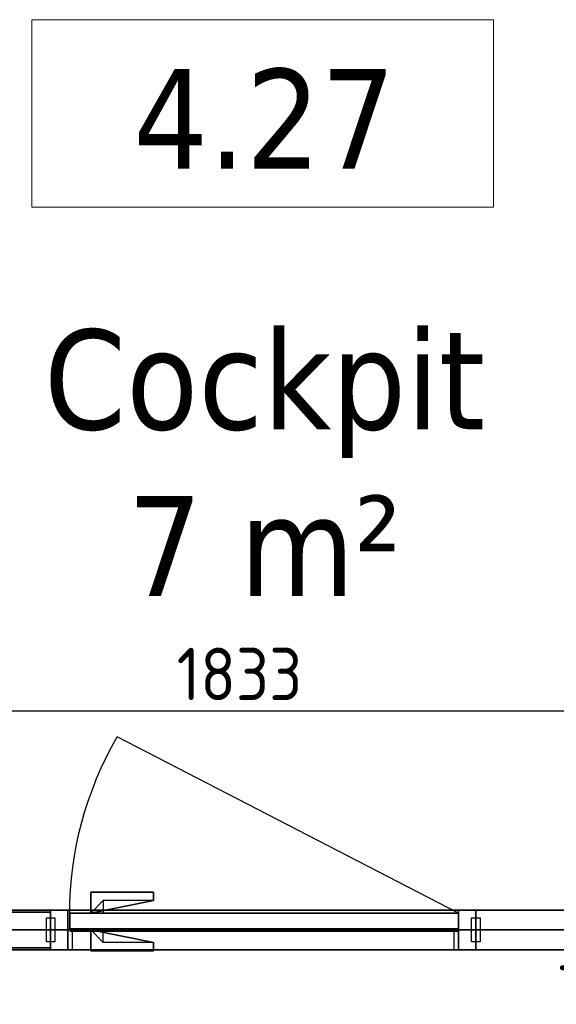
# Model space of a CAD drawing. Extents: x 2744 to 57639, y 3641 to 38820.
# Tile 24 of 179: x 10410 to 11688, y 31984 to 34330. Entities that reach past the tile are written whole.
import ezdxf
from ezdxf.enums import TextEntityAlignment as Align

# ---------------------------------------------------------------- set-up
doc = ezdxf.new("R2010")
doc.units = 0
doc.header["$LTSCALE"] = 50
doc.header["$PDSIZE"] = -5
doc.linetypes.add('HIDDEN2', pattern=[4.7625, 3.175, -1.5875])
doc.layers.get('0').update_dxf_attribs({"linetype": 'CONTINUOUS'})
doc.layers.get('DEFPOINTS').update_dxf_attribs({"linetype": 'CONTINUOUS'})
doc.layers.add('A-AREA-IDEN', color=8, linetype='CONTINUOUS', lineweight=18)
for name, color, linetype in [('AS-A38--_F----5', 2, 'CONTINUOUS'), ('AS-A38--_F---4-', 9, 'CONTINUOUS'), ('AS-I38-E_F----5_Deuren', 7, 'CONTINUOUS'), ('AS-I38-M_F----5_Deurmodulen', 7, 'CONTINUOUS'), ('AS-I38-M_F----5_Wandmodulen', 7, 'CONTINUOUS'), ('AS-L32--_F----5', 84, 'CONTINUOUS'), ('AS-L32--_F---4-', 84, 'CONTINUOUS'), ('AS-L32--_F-23--', 84, 'CONTINUOUS'), ('AS-L32--_F123--', 84, 'CONTINUOUS'), ('AS-L38--', 7, 'CONTINUOUS'), ('AS-L38--_F----5', 7, 'CONTINUOUS'), ('AS-L38--_F---4-', 7, 'CONTINUOUS'), ('AS-L38--_F-23--', 3, 'CONTINUOUS'), ('AS-L38--_F1----', 2, 'CONTINUOUS'), ('AS-L38--_F1-----', 2, 'CONTINUOUS'), ('AS-L38--_F123--', 7, 'CONTINUOUS'), ('AS-L38GL_F---4-', 2, 'CONTINUOUS'), ('AS-L38GL_F123--', 3, 'CONTINUOUS'), ('AS-M38--_F----5', 1, 'CONTINUOUS'), ('AS-M38--_F123--_Wandlengte', 1, 'CONTINUOUS')]:
    doc.layers.add(name, color=color, linetype=linetype)
doc.layers.add('AS-I38-1_F----5', color=2, linetype='CONTINUOUS', plot=False)
doc.layers.add('IWHULPLIJN', color=40, linetype='CONTINUOUS', plot=False)
doc.styles.get("Standard").update_dxf_attribs({"font": 'isocp.shx'})
doc.styles.add('Tahoma_1', font='TAHOMA.TTF', dxfattribs={"height": 238.040123})
doc.dimstyles.new('CWall_F2_Wandlengte', dxfattribs={"dimscale": 50, "dimtxt": 2.5, "dimasz": 2, "dimexe": 1, "dimexo": 1, "dimgap": 0.5, "dimtad": 1, "dimdec": 0, "dimdsep": 46, "dimtxsty": 'Standard', "dimcen": 2.5, "dimclrt": 2, "dimadec": 0, "dimazin": 0, "dimtfac": 1, "dimtdec": 0, "dimtix": 1, "dimtmove": 2, "dimatfit": 0, "dimfxl": 0, "dimtolj": 1, "dimtzin": 0, "dimarcsym": 0})
pattern_1 = [(60, (160, 370), (-43300, 25000), [300, -50000]), (60, (230, 444), (-43300, 25000), [100, -50000]), (60, (187, 470), (-43300, 25000), [100, -50000]), (150, (320, 450), (-25000, -43300), [200, -50000])]
pattern_2 = [(60, (160, 1230), (-43300, 25000), [300, -50000]), (60, (230, 1304), (-43300, 25000), [100, -50000]), (60, (187, 1330), (-43300, 25000), [100, -50000]), (150, (320, 1310), (-25000, -43300), [200, -50000])]
pattern_3 = [(0, (233.25, 1360), (29.766, 59.531), [0, -59.531])]
pattern_4 = [(60, (160, 2090), (-43300, 25000), [300, -50000]), (60, (230, 2164), (-43300, 25000), [100, -50000]), (60, (187, 2190), (-43300, 25000), [100, -50000]), (150, (320, 2170), (-25000, -43300), [200, -50000])]

# ---------------------------------------------------------------- blocks, each defined once
blk = doc.blocks.new('00_KU ruimtetag groot - 00_KU ruimtetag groot-3653893-Plotview 4e Verdieping - schaal 1 op 100')
at = {"layer": 'A-AREA-IDEN'}
for p, q in [((5.5, 2.164), (-5.5, 2.164)), ((-5.5, 2.164), (-5.5, -2.302)), ((5.5, -2.302), (5.5, 2.164)), ((-5.5, -2.302), (5.5, -2.302))]:
    blk.add_line(p, q, dxfattribs=at)
blk = doc.blocks.new('Onderlegger 4e verdieping')
at = {"layer": 'A-AREA-IDEN', "xscale": 99.99999999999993, "yscale": 99.99999999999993, "zscale": 99.99999999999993}
blk.add_blockref('00_KU ruimtetag groot - 00_KU ruimtetag groot-3653893-Plotview 4e Verdieping - schaal 1 op 100', (10988.3, 34113.9), dxfattribs=at)
at = {"layer": 'A-AREA-IDEN', "char_height": 238.04, "attachment_point": 2, "line_spacing_factor": 1.000232, "style": 'Tahoma_1'}
for s, insert, width in [('4.27', (10992.8, 34213.2), 768), ('Cockpit\\P7 m²', (10992.8, 33592.1), 1263)]:
    blk.add_mtext(s, dxfattribs=dict(at, insert=insert, width=width))
blk = doc.blocks.new('BvnAans-_CTA01')
at = {"layer": 'AS-L38--_F----5', "color": 0, "invisible_edges": 10}
blk.add_3dface([(0, 0), (1, 0), (1, 0, 1), (0, 0, 1)], dxfattribs=at)
at = {"layer": 'AS-L38--_F---4-', "invisible_edges": 10}
for points in [[(0, 0.5), (1, 0.5), (1, 0.5, 1), (0, 0.5, 1)], [(0, -0.5), (1, -0.5), (1, -0.5, 1), (0, -0.5, 1)]]:
    blk.add_3dface(points, dxfattribs=at)
at = {"layer": 'AS-L38--_F---4-'}
blk.add_3dface([(0, -0.5, 1), (0, 0.5, 1), (1, 0.5, 1), (1, -0.5, 1)], dxfattribs=at)
blk = doc.blocks.new('OndrAans_CTA01')
at = {"layer": 'AS-L38--_F----5', "color": 0, "invisible_edges": 10}
blk.add_3dface([(0, 0), (1, 0), (1, 0, 1), (0, 0, 1)], dxfattribs=at)
at = {"layer": 'AS-L38--_F---4-', "invisible_edges": 10}
for points in [[(0, 0.5), (1, 0.5), (1, 0.5, 1), (0, 0.5, 1)], [(0, -0.5), (1, -0.5), (1, -0.5, 1), (0, -0.5, 1)]]:
    blk.add_3dface(points, dxfattribs=at)
at = {"layer": 'AS-L38--_F123--', "color": 0}
blk.add_3dface([(0, -0.5), (1, -0.5), (1, 0.5), (0, 0.5)], dxfattribs=at)
blk = doc.blocks.new('Q0WDSTL-_CTA01')
at = {"layer": 'AS-L38--_F-23--'}
for p, q in [((0, 0.3), (0, 0.5)), ((0, -0.3), (0, -0.5))]:
    blk.add_line(p, q, dxfattribs=at)
at = {"layer": 'AS-L38--_F-23--', "color": 1}
blk.add_lwpolyline([(0, 0.3), (1, 0.3), (1, -0.3), (0, -0.3)], dxfattribs=at)
at = {"layer": 'AS-L38--_F1-----'}
blk.add_lwpolyline([(0, 0.5), (0, -0.5)], dxfattribs=at)
blk = doc.blocks.new('D1------_CTA01')
at = {"layer": 'AS-L38--_F----5', "color": 0}
blk.add_3dface([(0, 0), (1, 0), (1, 0, 1), (0, 0, 1)], dxfattribs=at)
at = {"layer": 'AS-L38--_F---4-'}
for points in [[(0, 0.5), (1, 0.5), (1, 0.5, 1), (0, 0.5, 1)], [(0, -0.5), (1, -0.5), (1, -0.5, 1), (0, -0.5, 1)]]:
    blk.add_3dface(points, dxfattribs=at)
blk = doc.blocks.new('QWND65--_CTA01')
at = {"layer": 'DEFPOINTS'}
blk.add_point((0, 0, 2700), dxfattribs=at)
at = {"layer": 'AS-L38--', "yscale": 95}
for name, p, xscale, zscale in [('BvnAans-_CTA01', (0, 0, 2660), 707, 40), ('OndrAans_CTA01', (0, 0), 707, 60), ('Q0WDSTL-_CTA01', (0, 0), 10, 10), ('D1------_CTA01', (0, 0, 1780), 707, 880), ('D1------_CTA01', (0, 0, 940), 707, 840), ('D1------_CTA01', (0, 0, 60), 707, 880)]:
    blk.add_blockref(name, p, dxfattribs=dict(at, xscale=xscale, zscale=zscale))
at = {"layer": 'AS-L38--', "xscale": 10, "yscale": 95, "zscale": 10, "rotation": 180}
blk.add_blockref('Q0WDSTL-_CTA01', (707, 0), dxfattribs=at)
at = {"layer": 'AS-I38-1_F----5', "extrusion": (0, -1, 0)}
blk.add_text('3', height=90, dxfattribs=at).set_placement((40, 130))
at = {"layer": 'AS-I38-M_F----5_Wandmodulen', "extrusion": (0, -1, 0)}
blk.add_text('AH', height=125, rotation=90, dxfattribs=at).set_placement((353.5, 2750), align=Align.MIDDLE_LEFT)
blk = doc.blocks.new('3ADRDRP-_CTA01')
at = {"layer": 'AS-L38--_F----5', "color": 0}
blk.add_3dface([(0, 0), (1, 0), (1, 0, 1), (0, 0, 1)], dxfattribs=at)
at = {"layer": 'AS-L38--_F---4-'}
mesh = blk.add_polymesh((6, 3), dxfattribs=at)
for k, corner in enumerate([(1, -0.5, 1), (1, -0.5), (1, -0.5), (0, -0.5, 1), (0, -0.5), (0, -0.5), (0, 0.5, 1), (0, 0.5), (0, -0.5), (1, 0.5, 1), (1, 0.5), (1, -0.5), (1, 0.5, 1), (1, 0.5, 1), (1, -0.5, 1), (0, 0.5, 1), (0, 0.5, 1), (0, -0.5, 1)]):
    mesh.set_mesh_vertex(divmod(k, 3), corner)
blk = doc.blocks.new('Q0DRSTL-_CTA01')
at = {"layer": 'AS-L38--_F----5', "color": 0}
blk.add_3dface([(0, 0), (1, 0), (1, 0, 1), (0, 0, 1)], dxfattribs=at)
at = {"layer": 'AS-L38--_F-23--', "color": 0}
for p, q in [((0, 0.5), (0, 0.3)), ((1, 0.5), (1, 0)), ((1, 0), (1.25, 0)), ((0, -0.5), (0, -0.3))]:
    blk.add_line(p, q, dxfattribs=at)
for points in [[(1, 0.5), (0, 0.5)], [(0, -0.5), (1.25, -0.5), (1.25, 0)]]:
    blk.add_lwpolyline(points, dxfattribs=at)
at = {"layer": 'AS-L38--_F1----', "color": 0}
blk.add_lwpolyline([(0, -0.5), (1, -0.5), (1, 0.5), (0, 0.5)], close=True, dxfattribs=at)
at = {"layer": 'AS-L38--_F---4-'}
mesh = blk.add_polymesh((6, 3), dxfattribs=at)
for k, corner in enumerate([(1, -0.5, 1), (1, -0.5), (1, -0.5), (0, -0.5, 1), (0, -0.5), (0, -0.5), (0, 0.5, 1), (0, 0.5), (0, -0.5), (1, 0.5, 1), (1, 0.5), (1, -0.5), (1, 0.5, 1), (1, 0.5, 1), (1, -0.5, 1), (0, 0.5, 1), (0, 0.5, 1), (0, -0.5, 1)]):
    mesh.set_mesh_vertex(divmod(k, 3), corner)
blk = doc.blocks.new('ddch1---_CTA01')
at = {"layer": 'AS-L32--_F----5', "color": 1}
for p, q in [((0, 0.075), (1, 0.075, 0.5)), ((1, 0.075, 0.5), (0, 0.075, 1))]:
    blk.add_line(p, q, dxfattribs=at)
at = {"layer": 'AS-L32--_F----5', "color": 1, "linetype": 'HIDDEN2'}
for p, q in [((0, -0.075), (1, -0.075, 0.5)), ((1, -0.075, 0.5), (0, -0.075, 1))]:
    blk.add_line(p, q, dxfattribs=at)
at = {"layer": 'AS-L32--_F----5'}
blk.add_3dface([(0, 0), (0, 0, 1), (1, 0, 1), (1, 0)], dxfattribs=at)
at = {"layer": 'AS-L32--_F---4-'}
for points in [[(0, 1), (0, 1, 1), (1, 1, 1), (1, 1)], [(0, 1), (0, 0), (0, 0, 1), (0, 1, 1)], [(0, 0, 1), (0, 1, 1), (1, 1, 1), (1, 0, 1)], [(1, 1, 1), (1, 0, 1), (1, 0), (1, 1)], [(0, 0), (0, 0, 1), (1, 0, 1), (1, 0)]]:
    blk.add_3dface(points, dxfattribs=at)
at = {"layer": 'AS-L32--_F123--', "color": 1}
blk.add_line((0, 1), (0.8776, 11.4994), dxfattribs=at)
at = {"layer": 'AS-L32--_F123--'}
for p, q in [((1, 1), (0, 1)), ((0, 1), (0, 0)), ((1, 0), (1, 1)), ((0, 0), (1, 0))]:
    blk.add_line(p, q, dxfattribs=at)
at = {"layer": 'AS-L32--_F123--', "color": 1}
blk.add_ellipse((0, 1), major_axis=(0, 21.9), ratio=0.045662, start_param=-1.570796, end_param=-1.070796, dxfattribs=at)
at = {"layer": 'DEFPOINTS'}
blk.add_point((0, 0), dxfattribs=at)
blk.add_point((0, 0), dxfattribs=at)
blk = doc.blocks.new('KlnkRcht_CTA01')
at = {"layer": 'AS-L32--_F----5'}
blk.add_polyline3d([(-0.5, 0, -0.5), (0.5, 0, -0.5), (0.5, 0, 0.5), (-0.5, 0, 0.5)], close=True, dxfattribs=at)
at = {"layer": 'AS-L32--_F-23--'}
for p, q in [((0.3, -0.6, -0.5), (0.3, 0, -0.5)), ((0.5, 0, -0.5), (0.5, -1, -0.5)), ((-0.5, -1, -0.5), (-0.5, -0.6, -0.5)), ((-0.5, -0.6, -0.5), (0.3, -0.6, -0.5)), ((0.5, -1, -0.5), (-0.5, -1, -0.5))]:
    blk.add_line(p, q, dxfattribs=at)
at = {"layer": 'AS-L32--_F---4-'}
mesh = blk.add_polyface(dxfattribs=at)
corners = [(0.5, 0, -0.5), (0.5, -1, -0.5), (-0.5, -1, -0.5), (-0.5, -0.6, -0.5), (0.3, -0.6, -0.5), (0.3, 0, -0.5), (0.5, 0, 0.5), (0.5, -1, 0.5), (-0.5, -1, 0.5), (-0.5, -0.6, 0.5), (0.3, -0.6, 0.5), (0.3, 0, 0.5)]
mesh.append_faces([[corners[k] for k in face] for face in [(0, 1, 7, 6), (1, 2, 8, 7), (2, 3, 9, 8)]])
mesh.append_faces([[corners[k] for k in face] for face in [(6, 10, 11)]], dxfattribs={"vtx0": -1})
mesh.append_faces([[corners[k] for k in face] for face in [(6, 9, 10)]], dxfattribs={"vtx0": -1, "vtx2": -1})
mesh.append_faces([[corners[k] for k in face] for face in [(6, 7, 8, 9)]], dxfattribs={"vtx3": -1})
blk = doc.blocks.new('QDR-1---_CTA01')
at = {"layer": 'DEFPOINTS'}
blk.add_point((0, 0, 2700), dxfattribs=at)
at = {"layer": 'AS-L38--'}
for name, p, xscale, yscale, zscale in [('ddch1---_CTA01', (971.5, 0, 10), -926, 40, 2585), ('KlnkRcht_CTA01', (170.5, 40, 1050), -150, -50, 20), ('BvnAans-_CTA01', (0, 0, 2660), 1013, 95, 40), ('Q0WDSTL-_CTA01', (0, 0), 10, 95, 10), ('3ADRDRP-_CTA01', (0, 0, 2595), 1013, 95, 65), ('Q0DRSTL-_CTA01', (0, 0), 41.5, 95, 2595), ('Q0DRSTL-_CTA01', (1013, 0), -41.5, 95, 2595), ('KlnkRcht_CTA01', (170.5, 0, 1050), -150, 50, 20)]:
    blk.add_blockref(name, p, dxfattribs=dict(at, xscale=xscale, yscale=yscale, zscale=zscale))
at = {"layer": 'AS-L38--', "xscale": 10, "yscale": 95, "zscale": 10, "rotation": 180}
blk.add_blockref('Q0WDSTL-_CTA01', (1013, 0), dxfattribs=at)
at = {"layer": 'AS-I38-E_F----5_Deuren', "extrusion": (0, -1, 0)}
blk.add_text('926x2585', height=90, dxfattribs=at).set_placement((95.5, 175), align=Align.BOTTOM_LEFT)
at = {"layer": 'AS-I38-M_F----5_Deurmodulen', "extrusion": (0, -1, 0)}
blk.add_text('DA', height=125, rotation=90, dxfattribs=at).set_placement((506.5, 2750), align=Align.MIDDLE_LEFT)
blk = doc.blocks.new('QPGLAS--_CTA01')
at = {"layer": 'AS-L38--_F----5', "color": 0}
blk.add_3dface([(0, 0), (1, 0), (1, 0, 1), (0, 0, 1)], dxfattribs=at)
at = {"layer": 'AS-L38GL_F123--'}
blk.add_line((0, 0), (1, 0), dxfattribs=at)
at = {"layer": 'AS-L38GL_F---4-'}
mesh = blk.add_polymesh((6, 3), dxfattribs=at)
for k, corner in enumerate([(1, -0.45, 1), (1, -0.45), (1, -0.45), (0, -0.45, 1), (0, -0.45), (0, -0.45), (0, 0.45, 1), (0, 0.45), (0, -0.45), (1, 0.45, 1), (1, 0.45), (1, -0.45), (1, 0.45, 1), (1, 0.45, 1), (1, -0.45, 1), (0, 0.45, 1), (0, 0.45, 1), (0, -0.45, 1)]):
    mesh.set_mesh_vertex(divmod(k, 3), corner)
blk = doc.blocks.new('O4------_CTA01')
blk.add_blockref('QPGLAS--_CTA01', (0, 0))
blk = doc.blocks.new('QWND58--_CTA01')
at = {"layer": 'AS-A38--_F----5', "extrusion": (0, -1, 0)}
h = blk.add_hatch(dxfattribs=at)
h.set_pattern_fill('GLAS2', color=256, scale=50, angle=60, style=0, pattern_type=2)
h.set_pattern_definition(pattern_1)
h.paths.add_polyline_path([(0, 60), (466.5, 60), (466.5, 940), (0, 940)])
h = blk.add_hatch(dxfattribs=at)
h.set_pattern_fill('GLAS2', color=256, scale=50, angle=60, style=0, pattern_type=2)
h.set_pattern_definition(pattern_2)
h.paths.add_polyline_path([(0, 940), (466.5, 940), (466.5, 1780), (0, 1780)])
h = blk.add_hatch(dxfattribs=at)
h.set_pattern_fill('GLAS2', color=256, scale=50, angle=60, style=0, pattern_type=2)
h.set_pattern_definition(pattern_4)
h.paths.add_polyline_path([(0, 1780), (466.5, 1780), (466.5, 2660), (0, 2660)])
h = blk.add_hatch(dxfattribs=at)
h.set_pattern_fill('DOTS', color=256, scale=37.5, style=0)
h.set_pattern_definition(pattern_3)
h.paths.add_polyline_path([(10, 950), (456.5, 950), (456.5, 1770), (10, 1770)])
at = {"layer": 'AS-A38--_F---4-', "extrusion": (0, -1, 0)}
h = blk.add_hatch(dxfattribs=at)
h.set_pattern_fill('GLAS2', color=256, scale=50, angle=60, style=0, pattern_type=2)
h.set_pattern_definition(pattern_4)
h.paths.add_polyline_path([(0, 1780), (466.5, 1780), (466.5, 2660), (0, 2660)])
h = blk.add_hatch(dxfattribs=at)
h.set_pattern_fill('GLAS2', color=256, scale=50, angle=60, style=0, pattern_type=2)
h.set_pattern_definition(pattern_2)
h.paths.add_polyline_path([(0, 940), (466.5, 940), (466.5, 1780), (0, 1780)])
h = blk.add_hatch(dxfattribs=at)
h.set_pattern_fill('GLAS2', color=256, scale=50, angle=60, style=0, pattern_type=2)
h.set_pattern_definition(pattern_1)
h.paths.add_polyline_path([(0, 60), (466.5, 60), (466.5, 940), (0, 940)])
h = blk.add_hatch(dxfattribs=at)
h.set_pattern_fill('DOTS', color=256, scale=37.5, style=0)
h.set_pattern_definition(pattern_3)
h.paths.add_polyline_path([(10, 950), (456.5, 950), (456.5, 1770), (10, 1770)])
h = blk.add_hatch(dxfattribs=at)
h.set_pattern_fill('GLAS2', color=256, scale=50, angle=60, style=0, pattern_type=2)
h.set_pattern_definition(pattern_4)
h.paths.add_polyline_path([(0, 1780), (466.5, 1780), (466.5, 2660), (0, 2660)])
h = blk.add_hatch(dxfattribs=at)
h.set_pattern_fill('GLAS2', color=256, scale=50, angle=60, style=0, pattern_type=2)
h.set_pattern_definition(pattern_2)
h.paths.add_polyline_path([(0, 940), (466.5, 940), (466.5, 1780), (0, 1780)])
h = blk.add_hatch(dxfattribs=at)
h.set_pattern_fill('GLAS2', color=256, scale=50, angle=60, style=0, pattern_type=2)
h.set_pattern_definition(pattern_1)
h.paths.add_polyline_path([(0, 60), (466.5, 60), (466.5, 940), (0, 940)])
h = blk.add_hatch(dxfattribs=at)
h.set_pattern_fill('DOTS', color=256, scale=37.5, style=0)
h.set_pattern_definition(pattern_3)
h.paths.add_polyline_path([(10, 950), (456.5, 950), (456.5, 1770), (10, 1770)])
at = {"layer": 'DEFPOINTS'}
blk.add_point((0, 0, 2700), dxfattribs=at)
at = {"layer": 'AS-L38--', "yscale": 95}
for name, p, xscale, zscale in [('BvnAans-_CTA01', (0, 0, 2660), 466.5, 40), ('OndrAans_CTA01', (0, 0), 466.5, 60), ('Q0WDSTL-_CTA01', (0, 0), 10, 10), ('O4------_CTA01', (0, 0, 1780), 466.5, 880), ('O4------_CTA01', (0, 0, 940), 466.5, 840), ('O4------_CTA01', (0, 0, 60), 466.5, 880)]:
    blk.add_blockref(name, p, dxfattribs=dict(at, xscale=xscale, zscale=zscale))
at = {"layer": 'AS-L38--', "xscale": 10, "yscale": 95, "zscale": 10, "rotation": 180}
blk.add_blockref('Q0WDSTL-_CTA01', (466.5, 0), dxfattribs=at)
at = {"layer": 'AS-I38-1_F----5', "extrusion": (0, -1, 0)}
blk.add_text('1', height=90, dxfattribs=at).set_placement((40, 130))
at = {"layer": 'AS-I38-M_F----5_Wandmodulen', "extrusion": (0, -1, 0)}
blk.add_text('GH', height=125, rotation=90, dxfattribs=at).set_placement((233.2, 2750), align=Align.MIDDLE_LEFT)
blk = doc.blocks.new('*D237')
at = {"layer": 'AS-M38--_F123--_Wandlengte', "color": 0, "lineweight": -2}
for p, q in [((11849.6, 33238), (11849.6, 32633.6)), ((10016.6, 32895.5), (10016.6, 32633.6)), ((10116.6, 32683.6), (11749.6, 32683.6))]:
    blk.add_line(p, q, dxfattribs=at)
at = {"layer": 'AS-M38--_F123--_Wandlengte', "color": 0}
for points in [[(10116.6, 32700.2), (10116.6, 32666.9), (10016.6, 32683.6)], [(11749.6, 32700.2), (11749.6, 32666.9), (11849.6, 32683.6)]]:
    blk.add_solid(points, dxfattribs=at)
at = {"layer": 'DEFPOINTS', "color": 0}
for p in [(11849.6, 33288, -200), (10016.6, 32945.5, 1717.2), (11849.6, 32683.6)]:
    blk.add_point(p, dxfattribs=at)
at = {"layer": 'AS-M38--_F123--_Wandlengte', "color": 2, "insert": (10933.1, 32771.1), "char_height": 125, "attachment_point": 5}
blk.add_mtext('\\A1;1833', dxfattribs=at)
blk = doc.blocks.new('DtlBvn--_CTA01')
at = {"color": 0, "linetype": 'ByBlock', "const_width": 0.2}
blk.add_lwpolyline([(-3, 0), (3, 0)], dxfattribs=at)
at = {"color": 3, "linetype": 'ByBlock'}
blk.add_attdef('DETAIL', text='', height=2.5, rotation=270, dxfattribs=at).set_placement((0.553, 0.776), align=Align.RIGHT)
blk = doc.blocks.new('DtlLnks-_CTA01')
at = {"color": 0, "linetype": 'ByBlock', "const_width": 0.2}
blk.add_lwpolyline([(-3, 0), (3, 0)], dxfattribs=at)
at = {"color": 3, "linetype": 'ByBlock'}
blk.add_attdef('DETAIL', (0.399, 0.5), '', height=2.5, dxfattribs=at)
blk = doc.blocks.new('DtlRchts_CTA01')
at = {"color": 0, "linetype": 'ByBlock', "const_width": 0.2}
blk.add_lwpolyline([(-3, 0), (3, 0)], dxfattribs=at)
at = {"color": 3, "linetype": 'ByBlock'}
blk.add_attdef('DETAIL', text='', height=2.5, dxfattribs=at).set_placement((-0.755, 0.5), align=Align.RIGHT)
blk = doc.blocks.new('DtlOndr-_CTA01')
at = {"color": 0, "linetype": 'ByBlock', "const_width": 0.2}
blk.add_lwpolyline([(-3, 0), (3, 0)], dxfattribs=at)
at = {"color": 3, "linetype": 'ByBlock'}
blk.add_attdef('DETAIL', text='', height=2.5, rotation=270, dxfattribs=at).set_placement((-3.206, 1.176), align=Align.RIGHT)
blk = doc.blocks.new('*D347')
at = {"layer": 'AS-M38--_F123--_Wandlengte', "color": 0, "lineweight": -2}
for p, q in [((10016.6, 32111.2), (10016.6, 31876.7)), ((13682.6, 32111.2), (13682.6, 31876.7)), ((10116.6, 31926.7), (13582.6, 31926.7))]:
    blk.add_line(p, q, dxfattribs=at)
at = {"layer": 'AS-M38--_F123--_Wandlengte', "color": 0}
for points in [[(10116.6, 31943.4), (10116.6, 31910), (10016.6, 31926.7)], [(13582.6, 31943.4), (13582.6, 31910), (13682.6, 31926.7)]]:
    blk.add_solid(points, dxfattribs=at)
at = {"layer": 'DEFPOINTS', "color": 0}
for p in [(10016.6, 32161.2), (13682.6, 32161.2), (13682.6, 31926.7)]:
    blk.add_point(p, dxfattribs=at)
at = {"layer": 'AS-M38--_F123--_Wandlengte', "color": 2, "insert": (11849.6, 32014.2), "char_height": 125, "attachment_point": 5}
blk.add_mtext('\\A1;3666', dxfattribs=at)

msp = doc.modelspace()

# ---------------------------------------------------------------- linework, layer by layer
at = {"layer": 'IWHULPLIJN', "color": 3}
msp.add_line((13682.6, 32161.2), (10016.6, 32161.2), dxfattribs=at)

# ---------------------------------------------------------------- block references
msp.add_blockref('Onderlegger 4e verdieping', (0, 0))
at = {"layer": 'AS-L38--'}
for name, p in [('QDR-1---_CTA01', (10483.1, 32161.2)), ('QWND58--_CTA01', (10016.6, 32161.2)), ('QWND65--_CTA01', (11496.1, 32161.2))]:
    msp.add_blockref(name, p, dxfattribs=at)
at = {"layer": 'AS-M38--_F----5', "extrusion": (0, -1, 2.22045e-16)}
ref = msp.add_blockref('DtlLnks-_CTA01', (10483.1, 1350, -32161.2), dxfattribs=dict(at, xscale=50, yscale=50, zscale=50))
ref.add_attrib('DETAIL', '11A', (10503.07, 1375, -32161.2), dxfattribs={"layer": '0', "color": 3, "linetype": 'ByBlock', "extrusion": (0, -1, 2.22045e-16), "height": 125})
ref = msp.add_blockref('DtlBvn--_CTA01', (11161.81, 2700, -32161.2), dxfattribs=dict(at, xscale=50, yscale=50, zscale=50, rotation=90))
ref.add_attrib('DETAIL', '21', dxfattribs={"layer": '0', "color": 3, "linetype": 'ByBlock', "extrusion": (0, -1, 2.22045e-16), "height": 125}).set_placement((11123.02, 2727.65, -32161.2), align=Align.RIGHT)
ref = msp.add_blockref('DtlOndr-_CTA01', (11161.81, 0, -32161.2), dxfattribs=dict(at, xscale=50, yscale=50, zscale=50, rotation=90))
ref.add_attrib('DETAIL', '9', dxfattribs={"layer": '0', "color": 3, "linetype": 'ByBlock', "extrusion": (0, -1, 2.22045e-16), "height": 125}).set_placement((11102.99, -160.29, -32161.2), align=Align.RIGHT)
ref = msp.add_blockref('DtlRchts_CTA01', (11496.1, 1350, -32161.2), dxfattribs=dict(at, xscale=50, yscale=50, zscale=50))
ref.add_attrib('DETAIL', '10B', dxfattribs={"layer": '0', "color": 3, "linetype": 'ByBlock', "extrusion": (0, -1, 2.22045e-16), "height": 125}).set_placement((11458.35, 1375, -32161.2), align=Align.RIGHT)

# ---------------------------------------------------------------- dimensions: what is measured, and where the dimension line sits
at = {"layer": 'AS-M38--_F123--_Wandlengte'}
dim = msp.add_linear_dim(base=(11849.6, 32683.57), p1=(10016.6, 32945.52, 1717.19), p2=(11849.6, 33288.01, -200), dimstyle='CWall_F2_Wandlengte', dxfattribs=at)
dim.commit()
dim.dimension.update_dxf_attribs({"geometry": '*D237', "text_midpoint": (10933.1, 32771.07)})
dim = msp.add_aligned_dim(p1=(10016.6, 32161.2), p2=(13682.6, 32161.2), distance=-234.51, dimstyle='CWall_F2_Wandlengte', dxfattribs=at)
dim.commit()
dim.dimension.update_dxf_attribs({"geometry": '*D347', "text_midpoint": (11849.6, 32014.19)})

doc.saveas('drawing.dxf')
